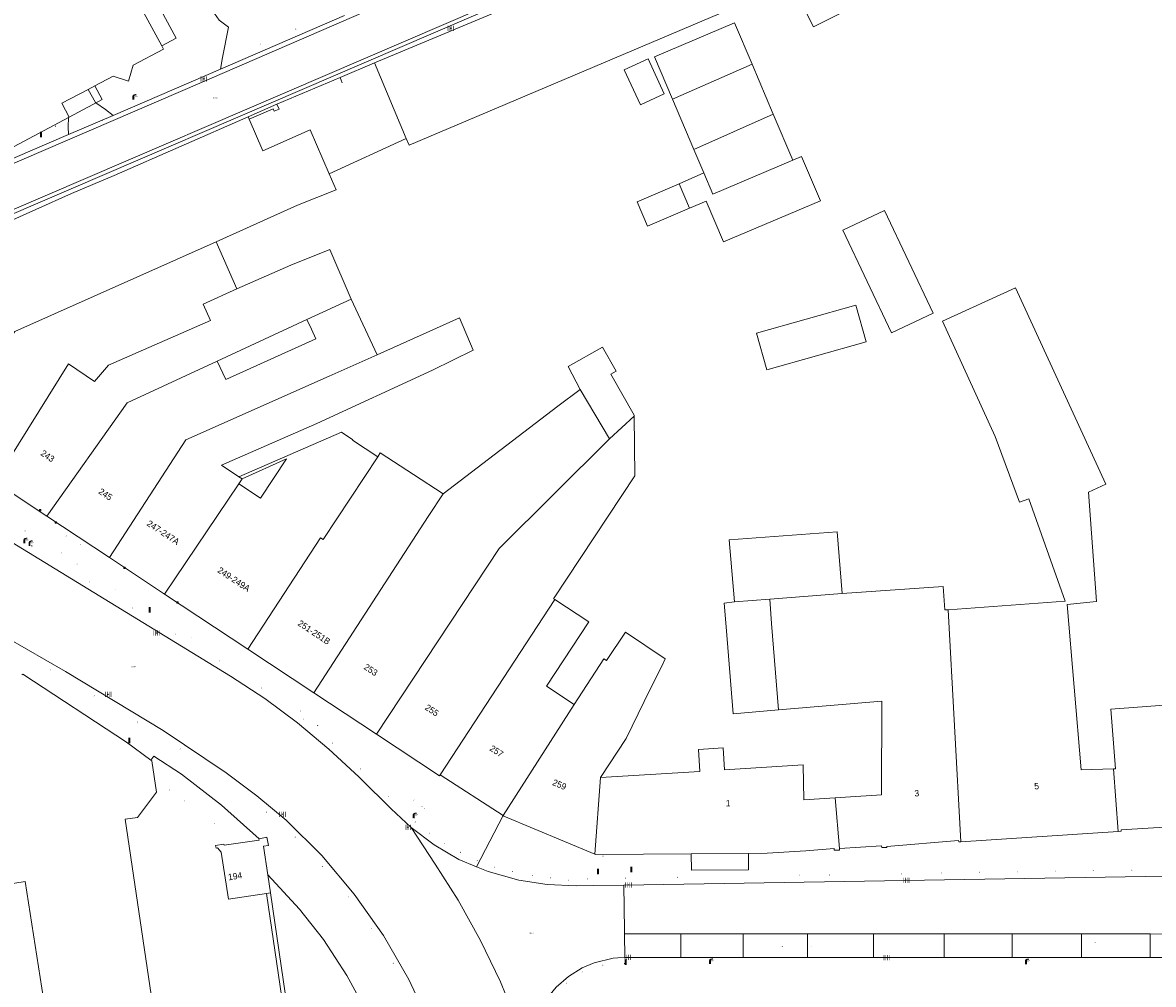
# Model space of a CAD drawing. Header units: metres. Extents: x 197457 to 198138, y 353986 to 354984.
# Tile 192 of 217: x 197687 to 197776, y 354796 to 354872. Entities that reach past the tile are written whole.
import ezdxf
from ezdxf.enums import TextEntityAlignment as Align

# ---------------------------------------------------------------- set-up
doc = ezdxf.new("R2010")
doc.units = ezdxf.units.M
doc.header["$MEASUREMENT"] = 0
for name, color, linetype, lineweight, true_color in [('afsluitpaal', 7, 'Continuous', 0, 0xde7233), ('benzine-   olieput', 7, 'Continuous', 0, 0x104b6e), ('CAI-kast', 7, 'Continuous', 0, 0x104b6e), ('elektrakast', 7, 'Continuous', 0, 0x104b6e), ('gasput', 7, 'Continuous', 0, 0x104b6e), ('kolk', 7, 'Continuous', 0, 0x104b6e), ('lichtmast', 7, 'Continuous', 0, 0x104b6e), ('verkeersbordpaal', 7, 'Continuous', 0, 0x104b6e), ('verklikker transportleiding', 7, 'Continuous', 0, 0x104b6e)]:
    doc.layers.add(name, color=color, linetype=linetype, lineweight=lineweight, true_color=true_color)
for name, color, linetype, lineweight in [('bijgebouw', 1, 'Continuous', 13), ('dakrand hoofdgebouw', 1, 'Continuous', 0), ('dorpelhoogte', 7, 'Continuous', 0), ('Grens beheer openbare ruimte wegbeheer', 253, 'Continuous', 0), ('grens individueel parkeervak', 7, 'Continuous', 0), ('Grens maaiveld', 253, 'Continuous', 0), ('grens WOZ object', 7, 'Continuous', 0), ('hoofdgebouw', 1, 'Continuous', 0), ('Hoogtepunt', 7, 'Continuous', 0), ('huisnummerreeks BGT', 7, 'Continuous', 0), ('kant verharding', 7, 'Continuous', 0), ('molgoot weginrichtingselement lijn', 7, 'Continuous', 0), ('muur breder dan 30cm', 30, 'Continuous', 0), ('raster geen IMGeo', 7, 'Continuous', 0), ('tussenmuur', 1, 'Continuous', 13), ('tussenmuur bijgebouw (GBKN Zuid)', 1, 'Continuous', 13), ('vlakafsluiter', 1, 'Continuous', 0), ('waterleidingput', 132, 'Continuous', 0)]:
    doc.layers.add(name, color=color, linetype=linetype, lineweight=lineweight)
doc.styles.add('Style-WORKING', font='WORKING.shx')

# ---------------------------------------------------------------- blocks, each defined once
blk = doc.blocks.new('kolk')
at = {"layer": 'kolk', "linetype": 'Continuous', "lineweight": 0, "true_color": 0xbd2877}
for points in [[(-0.49, -0.43), (-0.49, 0), (-0.49, 0.42), (-0.4, 0.42), (-0.4, 0), (-0.4, -0.43)], [(-0.19, -0.43), (-0.19, 0), (-0.19, 0.42), (-0.11, 0.42), (-0.11, 0), (-0.11, -0.43)], [(0.11, -0.43), (0.11, 0), (0.11, 0.42), (0.19, 0.42), (0.19, 0), (0.19, -0.43)], [(0.4, -0.43), (0.4, 0), (0.4, 0.42), (0.49, 0.42), (0.49, 0), (0.49, -0.43)]]:
    blk.add_hatch(color=232, dxfattribs=at).paths.add_polyline_path(points)
at = {"layer": 'kolk', "linetype": 'Continuous', "lineweight": 0, "true_color": 0x681648}
blk.add_hatch(color=219, dxfattribs=at).paths.add_polyline_path([(0.1, 0, 1), (-0.1, 0, 1)])
blk = doc.blocks.new('gasput')
at = {"layer": 'gasput', "linetype": 'Continuous', "lineweight": 0, "true_color": 0xbd2877}
h = blk.add_hatch(color=232, dxfattribs=at)
edge = h.paths.add_edge_path()
edge.add_spline(control_points=[(0.44, 0), (0.44, 0.04), (0.43, 0.09), (0.36, 0.2), (0.28, 0.26), (0.09, 0.32), (-0.02, 0.33), (-0.22, 0.29), (-0.31, 0.24), (-0.42, 0.12), (-0.44, 0.06), (-0.44, -0.06), (-0.42, -0.12), (-0.33, -0.22), (-0.28, -0.26), (-0.1, -0.33), (0.04, -0.33), (0.27, -0.27), (0.37, -0.2), (0.43, -0.08), (0.44, -0.04), (0.44, 0)], knot_values=[0, 0, 0, 0, 0.060484, 0.060484, 0.178041, 0.178041, 0.295599, 0.295599, 0.413157, 0.413157, 0.498623, 0.498623, 0.584089, 0.584089, 0.669555, 0.669555, 0.808438, 0.808438, 0.94732, 0.94732, 1, 1, 1, 1], degree=3, periodic=0)
edge = h.paths.add_edge_path(flags=16)
edge.add_ellipse((0, 0), major_axis=(0.392, 0), ratio=0.689655, start_angle=0, end_angle=360)
blk.add_hatch(color=232, dxfattribs=at).paths.add_polyline_path([(0.18, -0.03), (0.09, -0.03, -0.169861), (0.05, -0.08), (0.05, -0.09), (0.11, -0.09, -1), (-0.07, -0.09), (-0.07, -0.07, -0.182676), (-0.1, 0, -0.182676), (-0.07, 0.07), (-0.07, 0.09, -1), (0.11, 0.09), (0.18, 0.09, 1), (-0.14, 0.09), (-0.14, -0.09, 1), (0.18, -0.09)])
at = {"layer": 'gasput', "linetype": 'Continuous', "lineweight": 0, "true_color": 0x681648}
blk.add_hatch(color=219, dxfattribs=at).paths.add_polyline_path([(-0.1, 0, 1), (0.1, 0, 1)])
blk = doc.blocks.new('benzineolieput')
at = {"layer": 'benzine-   olieput', "linetype": 'Continuous', "lineweight": 0, "true_color": 0xbd2877}
h = blk.add_hatch(color=232, dxfattribs=at)
edge = h.paths.add_edge_path()
edge.add_spline(control_points=[(0.44, 0), (0.44, 0.04), (0.43, 0.09), (0.36, 0.2), (0.28, 0.26), (0.09, 0.32), (-0.02, 0.33), (-0.22, 0.29), (-0.31, 0.24), (-0.42, 0.12), (-0.44, 0.06), (-0.44, -0.06), (-0.42, -0.12), (-0.33, -0.22), (-0.28, -0.26), (-0.1, -0.33), (0.04, -0.33), (0.27, -0.27), (0.37, -0.2), (0.43, -0.08), (0.44, -0.04), (0.44, 0)], knot_values=[0, 0, 0, 0, 0.060484, 0.060484, 0.178041, 0.178041, 0.295599, 0.295599, 0.413157, 0.413157, 0.498623, 0.498623, 0.584089, 0.584089, 0.669555, 0.669555, 0.808438, 0.808438, 0.94732, 0.94732, 1, 1, 1, 1], degree=3, periodic=0)
edge = h.paths.add_edge_path(flags=16)
edge.add_ellipse((0, 0), major_axis=(0.392, 0), ratio=0.689655, start_angle=0, end_angle=360)
h = blk.add_hatch(color=232, dxfattribs=at)
h.paths.add_polyline_path([(-0.05, -0.09, -0.572477), (-0.05, 0.09, 0.381612), (-0.15, 0.17), (-0.25, 0.17), (-0.25, -0.18), (-0.15, -0.18, 0.381612)])
h.paths.add_polyline_path([(-0.15, -0.12), (-0.2, -0.12), (-0.2, -0.02), (-0.15, -0.02, -1)], flags=16)
h.paths.add_polyline_path([(-0.15, 0.02), (-0.2, 0.02), (-0.2, 0.12), (-0.15, 0.12, -1)], flags=16)
at = {"layer": 'benzine-   olieput', "linetype": 'Continuous', "lineweight": 0, "true_color": 0x681648}
blk.add_hatch(color=219, dxfattribs=at).paths.add_polyline_path([(0.1, 0, 1), (-0.1, 0, 1)])
at = {"layer": 'benzine-   olieput', "linetype": 'Continuous', "lineweight": 0, "true_color": 0xbd2877}
h = blk.add_hatch(color=232, dxfattribs=at)
h.paths.add_polyline_path([(0.27, -0.08), (0.27, 0.07, 1), (0.07, 0.07), (0.07, 0.07, -0.377964), (0.07, -0.07), (0.07, -0.08, 1)])
h.paths.add_polyline_path([(0.12, -0.08), (0.12, 0.07, -1), (0.23, 0.07), (0.23, -0.08, -1)], flags=16)
blk = doc.blocks.new('lichtmast')
at = {"layer": 'lichtmast', "linetype": 'Continuous', "lineweight": 0, "true_color": 0xbd2877}
for points in [[(0.15, 0.42, -0.344151), (0.3, 0.61), (0.43, 0.64, 0.960861), (0.4, 0.79), (0.1, 0.74, 0.366629), (-0.15, 0.45), (-0.15, -0.1), (0, -0.1, -0.414214), (-0.1, 0, -1), (0.1, 0, -0.414214), (0, -0.1), (0.15, -0.1)], [(0.35, 0.55, 1), (0.3, 0.56), (0.23, 0.32, 1), (0.28, 0.31)], [(0.42, 0.58, 1), (0.38, 0.57), (0.44, 0.33, 1), (0.48, 0.34)], [(0.49, 0.61, 1), (0.45, 0.58), (0.63, 0.4, 1), (0.66, 0.43)]]:
    blk.add_hatch(color=232, dxfattribs=at).paths.add_polyline_path(points)
at = {"layer": 'lichtmast', "linetype": 'Continuous', "lineweight": 0, "true_color": 0x681648}
blk.add_hatch(color=219, dxfattribs=at).paths.add_polyline_path([(-0.1, 0, 1), (0.1, 0, 1)])
blk = doc.blocks.new('afsluitpaal')
at = {"layer": 'afsluitpaal', "linetype": 'Continuous', "lineweight": 0, "true_color": 0xbd2877}
blk.add_hatch(color=232, dxfattribs=at).paths.add_polyline_path([(0.15, 0.65, 1), (-0.15, 0.65), (-0.15, 0.05), (-0.3, 0.05), (-0.3, -0.1), (0, -0.1, -0.414214), (-0.1, 0, -1), (0.1, 0, -0.414214), (0, -0.1), (0.3, -0.1), (0.3, 0.05), (0.15, 0.05)])
at = {"layer": 'afsluitpaal', "linetype": 'Continuous', "lineweight": 0, "true_color": 0x681648}
blk.add_hatch(color=219, dxfattribs=at).paths.add_polyline_path([(0.1, 0, 1), (-0.1, 0, 1)])
blk = doc.blocks.new('DUMMY_5')
at = {"layer": 'dorpelhoogte', "color": 7, "lineweight": 0, "flags": 128}
blk.add_lwpolyline([(0.5, -0.5), (-0.5, -0.5), (-0.5, 0.5), (0.5, 0.5), (0.5, -0.5)], close=True, dxfattribs=at)
blk = doc.blocks.new('waterleidingput')
at = {"layer": 'waterleidingput', "linetype": 'Continuous', "lineweight": 0, "true_color": 0x248bcb}
h = blk.add_hatch(color=142, dxfattribs=at)
edge = h.paths.add_edge_path()
edge.add_spline(control_points=[(0.44, 0), (0.44, 0.04), (0.43, 0.09), (0.36, 0.2), (0.28, 0.26), (0.09, 0.32), (-0.02, 0.33), (-0.22, 0.29), (-0.31, 0.24), (-0.42, 0.12), (-0.44, 0.06), (-0.44, -0.06), (-0.42, -0.12), (-0.33, -0.22), (-0.28, -0.26), (-0.1, -0.33), (0.04, -0.33), (0.27, -0.27), (0.37, -0.2), (0.43, -0.08), (0.44, -0.04), (0.44, 0)], knot_values=[0, 0, 0, 0, 0.060484, 0.060484, 0.178041, 0.178041, 0.295599, 0.295599, 0.413157, 0.413157, 0.498623, 0.498623, 0.584089, 0.584089, 0.669555, 0.669555, 0.808438, 0.808438, 0.94732, 0.94732, 1, 1, 1, 1], degree=3, periodic=0)
edge = h.paths.add_edge_path(flags=16)
edge.add_ellipse((0, 0), major_axis=(0.392, 0), ratio=0.689655, start_angle=0, end_angle=360)
for points in [[(-0.05, -0.09, -0.141608), (-0.09, -0.05), (-0.1, -0.09), (-0.17, 0.18), (-0.22, 0.18), (-0.12, -0.17), (-0.07, -0.17)], [(0.03, 0.18), (-0.02, 0.18), (-0.05, 0.09, -0.269854), (0.05, 0.09)], [(0.23, 0.18), (0.18, 0.18), (0.1, -0.09), (0.09, -0.05, -0.141608), (0.05, -0.09), (0.08, -0.17), (0.13, -0.17)]]:
    blk.add_hatch(color=142, dxfattribs=at).paths.add_polyline_path(points)
at = {"layer": 'waterleidingput', "linetype": 'Continuous', "lineweight": 0, "true_color": 0x104b6e}
blk.add_hatch(color=156, dxfattribs=at).paths.add_polyline_path([(0.1, 0, 1), (-0.1, 0, 1)])
blk = doc.blocks.new('kast')
at = {"layer": 'CAI-kast', "linetype": 'Continuous', "lineweight": 0, "true_color": 0xbd2877}
h = blk.add_hatch(color=232, dxfattribs=at)
edge = h.paths.add_edge_path()
edge.add_arc((0, 0), 0.1, 0, 360)
edge.add_line((0, -0.1), (0.34, -0.1))
edge.add_line((0.34, -0.1), (0.34, 0.47))
edge.add_line((0.34, 0.47), (-0.34, 0.47))
edge.add_line((-0.34, 0.47), (-0.34, -0.1))
edge.add_line((-0.34, -0.1), (0, -0.1))
edge = h.paths.add_edge_path(flags=16)
edge.add_arc((-0.2, 0.31), 0.0607, 0, 360)
at = {"layer": 'CAI-kast', "linetype": 'Continuous', "lineweight": 0, "true_color": 0x681648}
blk.add_hatch(color=219, dxfattribs=at).paths.add_polyline_path([(-0.1, 0, 1), (0.1, 0, 1)])
at = {"layer": 'CAI-kast', "color": 232, "linetype": 'Continuous', "lineweight": 0, "true_color": 0xbd2877, "extrusion": (0, 0, -1)}
blk.add_solid([(-0.34, 0.65), (0.34, 0.65), (-0.34, 0.55), (0.34, 0.55)], dxfattribs=at)
blk = doc.blocks.new('bord_1')
at = {"layer": 'verklikker transportleiding', "linetype": 'Continuous', "lineweight": 0, "true_color": 0xbd2877}
h = blk.add_hatch(color=232, dxfattribs=at)
h.paths.add_polyline_path([(-0.75, -0.38), (-0.75, 0.38), (0.75, 0.38), (0.75, -0.38)])
h.paths.add_polyline_path([(-0.65, -0.27), (-0.65, 0.27), (0.65, 0.27), (0.65, -0.27)], flags=16)
at = {"layer": 'verklikker transportleiding', "linetype": 'Continuous', "lineweight": 0, "true_color": 0xbd2877, "transparency": 33554534}
h = blk.add_hatch(color=232, dxfattribs=at)
h.paths.add_polyline_path([(-0.65, -0.27), (-0.65, 0.27), (0.65, 0.27), (0.65, -0.27)])
h.paths.add_polyline_path([(-0.55, -0.18), (-0.55, 0.17), (0.55, 0.17), (0.55, -0.18)], flags=16)
at = {"layer": 'verklikker transportleiding', "linetype": 'Continuous', "lineweight": 0, "true_color": 0x681648}
blk.add_hatch(color=219, dxfattribs=at).paths.add_polyline_path([(-0.1, 0, 1), (0.1, 0, 1)])
blk = doc.blocks.new('kast_1')
at = {"layer": 'elektrakast', "linetype": 'Continuous', "lineweight": 0, "true_color": 0xbd2877}
h = blk.add_hatch(color=232, dxfattribs=at)
edge = h.paths.add_edge_path()
edge.add_arc((0, 0), 0.1, 0, 360)
edge.add_line((0, -0.1), (0.34, -0.1))
edge.add_line((0.34, -0.1), (0.34, 0.47))
edge.add_line((0.34, 0.47), (-0.34, 0.47))
edge.add_line((-0.34, 0.47), (-0.34, -0.1))
edge.add_line((-0.34, -0.1), (0, -0.1))
edge = h.paths.add_edge_path(flags=16)
edge.add_arc((-0.2, 0.31), 0.0607, 0, 360)
at = {"layer": 'elektrakast', "linetype": 'Continuous', "lineweight": 0, "true_color": 0x681648}
blk.add_hatch(color=219, dxfattribs=at).paths.add_polyline_path([(-0.1, 0, 1), (0.1, 0, 1)])
at = {"layer": 'elektrakast', "color": 232, "linetype": 'Continuous', "lineweight": 0, "true_color": 0xbd2877, "extrusion": (0, 0, -1)}
blk.add_solid([(-0.34, 0.65), (0.34, 0.65), (-0.34, 0.55), (0.34, 0.55)], dxfattribs=at)
blk = doc.blocks.new('paal')
at = {"layer": 'verkeersbordpaal', "linetype": 'Continuous', "lineweight": 0, "true_color": 0xbd2877}
blk.add_hatch(color=232, dxfattribs=at).paths.add_polyline_path([(0.15, 0.8), (-0.15, 0.8), (-0.15, -0.1), (0, -0.1, -0.414214), (-0.1, 0, -1), (0.1, 0, -0.414214), (0, -0.1), (0.15, -0.1)])
at = {"layer": 'verkeersbordpaal', "linetype": 'Continuous', "lineweight": 0, "true_color": 0x681648}
blk.add_hatch(color=219, dxfattribs=at).paths.add_polyline_path([(-0.1, 0, 1), (0.1, 0, 1)])

msp = doc.modelspace()

# ---------------------------------------------------------------- linework, layer by layer
at = {"layer": 'bijgebouw', "linetype": 'Continuous', "lineweight": 13}
for p, q in [((197714.437, 354868.937), (197742.112, 354880.547)), ((197716.945, 354862.956), (197714.437, 354868.937)), ((197745.982, 354864.899), (197744.31, 354868.84)), ((197738.017, 354866.083), (197739.705, 354862.103)), ((197747.534, 354861.241), (197745.982, 354864.899)), ((197739.705, 354862.103), (197740.49, 354860.253)), ((197730.696, 354843.117), (197729.758, 354844.93))]:
    msp.add_line(p, q, dxfattribs=at)
at = {"layer": 'bijgebouw', "linetype": 'Continuous', "lineweight": 13, "flags": 128}
for points in [[(197752.005, 354873.224), (197749.161, 354871.801), (197746.475, 354877.166)], [(197744.049, 354875.982), (197744.819, 354874.168), (197717.164, 354862.434), (197716.945, 354862.956)], [(197744.31, 354868.84), (197742.921, 354872.113), (197736.596, 354869.43), (197738.017, 354866.083)], [(197735.481, 354865.635), (197737.359, 354866.506), (197736.076, 354869.274), (197734.198, 354868.404), (197735.481, 354865.635)], [(197739.366, 354857.45), (197736.043, 354856.04), (197735.226, 354857.964), (197738.549, 354859.374)], [(197751.495, 354855.725), (197755.346, 354847.59), (197758.628, 354849.144), (197754.777, 354857.278), (197751.495, 354855.725)], [(197734.988, 354841.012), (197734.988, 354841.07), (197733.129, 354844.329), (197733.546, 354844.567), (197732.46, 354846.471), (197729.758, 354844.93)], [(197751.428, 354826.963), (197751.044, 354831.844), (197742.486, 354831.224), (197742.916, 354826.312)], [(197742.257, 354824.326), (197742.1, 354826.208), (197742.916, 354826.312)], [(197742.257, 354824.326), (197742.796, 354817.468), (197746.401, 354817.769)]]:
    msp.add_lwpolyline(points, dxfattribs=at)
at = {"layer": 'dakrand hoofdgebouw', "linetype": 'Continuous', "lineweight": 0}
for p, q in [((197706.207, 354803.295), (197705.999, 354804.717)), ((197705.889, 354803.247), (197706.207, 354803.295))]:
    msp.add_line(p, q, dxfattribs=at)
at = {"layer": 'dakrand hoofdgebouw', "linetype": 'Continuous', "lineweight": 0, "flags": 128}
for points in [[(197705.309, 354807.577), (197705.291, 354807.573), (197705.302, 354807.472), (197702.536, 354807.061), (197702.507, 354807.15), (197701.868, 354807.049), (197701.91, 354806.841), (197702.003, 354806.86), (197702.311, 354806.506), (197702.89, 354802.794), (197705.889, 354803.247)], [(197705.309, 354807.577), (197705.917, 354807.693), (197706.04, 354807.046), (197705.666, 354806.987), (197705.999, 354804.717)]]:
    msp.add_lwpolyline(points, dxfattribs=at)
at = {"layer": 'Grens beheer openbare ruimte wegbeheer', "linetype": 'Continuous', "lineweight": 0, "flags": 128}
msp.add_lwpolyline([(197717.342, 354808.457), (197719.239, 354805.552), (197721.055, 354802.713), (197722.832, 354799.536), (197724.409, 354796.256), (197725.746, 354792.942), (197727.035, 354789.124)], dxfattribs=at)
at = {"layer": 'grens individueel parkeervak', "linetype": 'Continuous', "lineweight": 0}
for p, q in [((197734.207, 354800.056), (197734.229, 354798.192)), ((197738.663, 354800.056), (197734.207, 354800.056)), ((197743.604, 354800.056), (197738.663, 354800.056)), ((197738.663, 354800.056), (197738.664, 354798.19)), ((197748.69, 354800.057), (197743.604, 354800.056)), ((197743.604, 354800.056), (197743.604, 354798.188)), ((197753.901, 354800.057), (197748.69, 354800.057)), ((197748.69, 354800.057), (197748.69, 354798.186)), ((197753.901, 354800.057), (197759.51, 354800.058)), ((197753.901, 354800.057), (197753.901, 354798.183)), ((197759.51, 354800.058), (197759.51, 354798.181)), ((197764.873, 354800.058), (197764.873, 354798.178)), ((197770.36, 354800.058), (197764.873, 354800.058)), ((197770.36, 354800.058), (197770.355, 354798.176)), ((197775.805, 354800.044), (197770.36, 354800.058)), ((197775.805, 354800.044), (197775.8, 354798.174)), ((197781.367, 354800.029), (197775.805, 354800.044)), ((197734.229, 354798.192), (197738.664, 354798.19)), ((197738.664, 354798.19), (197743.604, 354798.188)), ((197743.604, 354798.188), (197748.69, 354798.186)), ((197748.69, 354798.186), (197753.901, 354798.183)), ((197753.901, 354798.183), (197759.51, 354798.181)), ((197764.873, 354798.178), (197770.355, 354798.176)), ((197770.355, 354798.176), (197775.8, 354798.174)), ((197775.8, 354798.174), (197781.349, 354798.171))]:
    msp.add_line(p, q, dxfattribs=at)
at = {"layer": 'Grens maaiveld', "linetype": 'Continuous', "lineweight": 0}
msp.add_line((197759.51, 354800.058), (197764.873, 354800.058), dxfattribs=at)
at = {"layer": 'Grens maaiveld', "linetype": 'Continuous', "lineweight": 0, "flags": 128}
for points in [[(197727.975, 354879.201), (197700.814, 354867.408), (197661.776, 354850.621)], [(197729.319, 354876.054), (197669.755, 354850.441), (197667.717, 354849.402), (197665.85, 354848.08)]]:
    msp.add_lwpolyline(points, dxfattribs=at)
at = {"layer": 'grens WOZ object', "linetype": 'Continuous', "lineweight": 0}
for p, q in [((197692.303, 354867.128), (197691.78, 354866.852)), ((197738.549, 354859.374), (197740.49, 354860.253)), ((197738.549, 354859.374), (197739.366, 354857.45))]:
    msp.add_line(p, q, dxfattribs=at)
at = {"layer": 'grens WOZ object', "linetype": 'Continuous', "lineweight": 0, "flags": 128}
for points in [[(197690.278, 354864.656), (197692.882, 354866.04), (197692.303, 354867.128)], [(197691.78, 354866.852), (197689.698, 354865.756), (197690.278, 354864.656)], [(197747.534, 354861.241), (197748.227, 354861.535), (197749.712, 354858.035), (197742.042, 354854.78), (197740.673, 354858.005), (197739.366, 354857.45)], [(197740.49, 354860.253), (197741.209, 354858.558), (197747.534, 354861.241)], [(197753.337, 354846.883), (197745.461, 354844.66), (197744.643, 354847.557), (197752.52, 354849.78), (197753.337, 354846.883)]]:
    msp.add_lwpolyline(points, dxfattribs=at)
at = {"layer": 'hoofdgebouw', "linetype": 'Continuous', "lineweight": 0}
for p, q in [((197694.592, 354875.89), (197697.605, 354870.283)), ((197690.278, 354864.656), (197690.24, 354864.636)), ((197693.853, 354860.032), (197704.43, 354864.677)), ((197704.515, 354864.484), (197704.43, 354864.677)), ((197710.861, 354860.157), (197709.351, 354863.637)), ((197701.922, 354854.788), (197708.344, 354857.696)), ((197703.557, 354851.06), (197701.922, 354854.788)), ((197707.808, 354852.95), (197703.557, 354851.06)), ((197759.357, 354848.504), (197765.137, 354851.161)), ((197714.638, 354845.862), (197712.598, 354850.266)), ((197701.986, 354845.352), (197709.086, 354848.64)), ((197709.438, 354847.893), (197709.086, 354848.64)), ((197721.156, 354848.785), (197714.638, 354845.862)), ((197763.543, 354839.399), (197759.357, 354848.504)), ((197702.687, 354843.9), (197701.986, 354845.352)), ((197728.93, 354841.78), (197730.696, 354843.117)), ((197728.93, 354841.78), (197719.86, 354834.869)), ((197714.687, 354837.789), (197712.697, 354839.103)), ((197684.406, 354835.81), (197688.51, 354833.095)), ((197703.69, 354835.654), (197703.955, 354836.054)), ((197719.86, 354834.869), (197717.526, 354836.379)), ((197688.51, 354833.095), (197693.476, 354829.81)), ((197693.476, 354829.81), (197697.831, 354826.928)), ((197697.831, 354826.928), (197704.426, 354822.565)), ((197728.693, 354826.495), (197728.605, 354826.553)), ((197704.426, 354822.565), (197709.635, 354819.119)), ((197714.584, 354815.845), (197709.635, 354819.119)), ((197719.629, 354812.633), (197724.613, 354809.401)), ((197740.174, 354812.906), (197732.322, 354812.411)), ((197760.81, 354807.34), (197773.269, 354808.147)), ((197739.479, 354806.375), (197744.01, 354806.411))]:
    msp.add_line(p, q, dxfattribs=at)
at = {"layer": 'hoofdgebouw', "linetype": 'Continuous', "lineweight": 0, "flags": 128}
for points in [[(197697.605, 354870.283), (197697.741, 354870.029), (197695.356, 354868.753), (197694.987, 354867.511), (197693.773, 354867.901), (197692.303, 354867.128)], [(197690.24, 354864.636), (197684.321, 354861.491), (197682.212, 354865.437)], [(197709.351, 354863.637), (197705.608, 354861.994), (197704.515, 354864.484)], [(197693.853, 354860.032), (197690.461, 354858.61), (197673.5, 354851.028), (197673.476, 354851.073), (197667.141, 354848.118), (197666.722, 354847.51)], [(197708.344, 354857.696), (197711.408, 354858.895), (197710.861, 354860.157)], [(197712.598, 354850.266), (197710.902, 354854.18), (197707.808, 354852.95)], [(197770.916, 354834.979), (197772.288, 354835.61), (197765.137, 354851.161)], [(197719.014, 354844.626), (197722.227, 354846.231), (197721.156, 354848.785)], [(197702.687, 354843.9), (197709.801, 354847.124), (197709.438, 354847.893)], [(197703.713, 354836.214), (197702.338, 354837.124), (197709.878, 354840.422), (197719.014, 354844.626)], [(197728.605, 354826.553), (197735.023, 354836.285), (197734.988, 354841.012)], [(197712.697, 354839.103), (197712.716, 354839.132), (197711.814, 354839.744), (197703.713, 354836.214)], [(197763.543, 354839.399), (197765.472, 354834.195), (197766.197, 354834.461)], [(197703.955, 354836.054), (197707.473, 354837.631), (197705.412, 354834.515), (197703.69, 354835.654)], [(197717.526, 354836.379), (197714.89, 354838.1), (197714.687, 354837.789)], [(197772.9, 354813.11), (197770.345, 354813.017), (197769.237, 354826.093), (197771.555, 354826.33), (197770.916, 354834.979)], [(197766.197, 354834.461), (197769.071, 354826.36), (197759.819, 354825.694)], [(197759.819, 354825.694), (197759.548, 354825.675), (197759.418, 354827.519), (197751.428, 354826.963)], [(197730.238, 354818.194), (197728.049, 354819.632), (197731.393, 354824.722), (197728.693, 354826.495)], [(197736.249, 354819.412), (197737.198, 354821.285), (197737.436, 354821.797), (197734.285, 354823.902), (197732.795, 354821.673)], [(197732.795, 354821.673), (197732.588, 354821.808), (197730.238, 354818.194)], [(197686.534, 354820.552), (197686.602, 354820.589), (197694.806, 354815.223), (197696.751, 354813.79)], [(197732.322, 354812.411), (197734.347, 354815.495), (197736.249, 354819.412)], [(197746.401, 354817.769), (197754.565, 354818.451), (197754.537, 354811.061), (197750.879, 354810.817)], [(197781.211, 354808.764), (197780.106, 354818.391), (197772.698, 354817.822), (197773.06, 354813.116), (197772.9, 354813.11)], [(197719.629, 354812.633), (197719.57, 354812.546), (197714.584, 354815.845)], [(197740.174, 354812.906), (197740.064, 354814.635), (197742.021, 354814.759), (197742.131, 354813.029)], [(197694.714, 354809.119), (197695.678, 354809.26), (197697.177, 354811.258), (197696.813, 354813.744), (197696.751, 354813.79)], [(197750.879, 354810.817), (197748.39, 354810.651), (197748.34, 354813.421), (197742.131, 354813.029)], [(197707.569, 354791.893), (197707.253, 354791.85), (197707.285, 354791.551), (197702.101, 354790.762), (197702.052, 354791.069), (197699.844, 354790.73), (197699.87, 354790.418), (197697.533, 354790.061), (197694.714, 354809.119)], [(197724.613, 354809.401), (197724.658, 354809.372), (197731.858, 354806.349)], [(197773.269, 354808.147), (197773.495, 354808.162), (197773.493, 354808.282), (197781.211, 354808.764)], [(197751.214, 354806.795), (197754.535, 354807.01), (197754.568, 354806.877), (197754.962, 354806.889), (197754.959, 354806.959), (197760.634, 354807.437), (197760.648, 354807.329), (197760.81, 354807.34)], [(197731.858, 354806.349), (197731.938, 354806.316), (197739.479, 354806.375)], [(197744.01, 354806.411), (197745.503, 354806.423), (197748.549, 354806.618), (197750.786, 354806.791), (197750.796, 354806.659), (197751.217, 354806.667), (197751.214, 354806.795)], [(197684.642, 354803.842), (197686.79, 354804.181), (197688.388, 354794.06)]]:
    msp.add_lwpolyline(points, dxfattribs=at)
at = {"layer": 'kant verharding', "linetype": 'Continuous', "lineweight": 0}
for p, q in [((197712.067, 354872.684), (197702.255, 354868.444)), ((197702.422, 354869.371), (197702.255, 354868.444)), ((197702.255, 354868.444), (197693.759, 354864.791)), ((197706.719, 354865.682), (197711.713, 354867.786)), ((197693.142, 354865.25), (197692.393, 354865.78)), ((197693.142, 354865.25), (197693.759, 354864.791)), ((197690.24, 354864.636), (197690.21, 354863.896)), ((197693.759, 354864.791), (197690.217, 354863.27)), ((197690.21, 354863.896), (197690.217, 354863.27)), ((197690.217, 354863.27), (197681.586, 354859.563)), ((197731.74, 354803.872), (197734.163, 354803.902)), ((197734.163, 354803.902), (197734.204, 354800.353)), ((197734.204, 354800.353), (197734.207, 354800.056)), ((197759.51, 354798.181), (197764.873, 354798.178))]:
    msp.add_line(p, q, dxfattribs=at)
at = {"layer": 'kant verharding', "linetype": 'Continuous', "lineweight": 0, "flags": 128}
for points in [[(197695.084, 354881.887), (197697.229, 354877.851), (197697.202, 354876.751), (197697.858, 354875.483), (197701.235, 354874.945), (197701.27, 354874.021), (197701.583, 354873.107), (197702.15, 354872.326), (197702.886, 354871.765), (197702.422, 354869.371)], [(197693.317, 354880.94), (197698.75, 354870.891), (197697.605, 354870.283)], [(197729.435, 354875.784), (197669.68, 354850.066), (197667.816, 354849.097), (197666.114, 354847.865)], [(197692.393, 354865.78), (197692.363, 354865.801), (197691.78, 354866.852)], [(197717.342, 354808.457), (197715.742, 354809.942), (197713.318, 354812.342), (197713.188, 354812.466), (197710.835, 354814.672), (197708.353, 354816.741), (197705.755, 354818.662), (197703.054, 354820.426), (197674.466, 354837.927), (197667.536, 354842.25)], [(197663.474, 354834.858), (197674.214, 354829.496), (197682.193, 354825.284), (197689.997, 354820.796), (197697.709, 354816.145), (197702.71, 354812.786), (197705.128, 354810.979), (197707.456, 354809.057), (197710.274, 354806.244), (197712.838, 354803.197), (197715.147, 354799.914), (197717.158, 354796.44), (197718.913, 354792.667), (197720.323, 354788.753), (197720.6, 354787.859), (197721.731, 354784.607), (197723.084, 354781.44)], [(197705.309, 354807.577), (197702.323, 354810.226), (197699.178, 354812.684), (197696.976, 354814.118), (197696.751, 354813.79)], [(197717.342, 354808.457), (197719.147, 354807.081), (197721.109, 354805.941), (197722.496, 354805.364)], [(197739.479, 354806.375), (197739.522, 354805.094), (197744.033, 354805.126), (197744.01, 354806.411)], [(197722.496, 354805.364), (197723.426, 354804.977), (197725.843, 354804.304), (197728.106, 354803.948), (197730.394, 354803.854), (197731.74, 354803.872)], [(197705.999, 354804.717), (197708.513, 354802.005), (197710.392, 354799.596), (197712.233, 354796.767), (197713.843, 354793.8), (197715.18, 354790.819), (197716.287, 354787.745), (197716.661, 354786.57), (197717.583, 354783.917), (197718.643, 354781.312), (197719.838, 354778.766), (197720.893, 354776.792)], [(197734.163, 354803.902), (197775.396, 354804.6), (197779.243, 354804.653), (197783.096, 354804.694), (197790.782, 354804.732), (197794.996, 354804.734), (197797.103, 354804.723), (197799.21, 354804.696), (197801.435, 354804.653), (197803.659, 354804.599), (197805.883, 354804.53), (197808.106, 354804.44), (197810.191, 354804.338), (197812.276, 354804.219), (197814.36, 354804.083), (197816.442, 354803.932)], [(197731.8, 354797.77), (197733.327, 354798.124), (197733.676, 354798.165), (197734.229, 354798.192)], [(197728.104, 354794.959), (197728.817, 354795.834), (197729.785, 354796.683), (197730.875, 354797.367), (197731.8, 354797.77)]]:
    msp.add_lwpolyline(points, dxfattribs=at)
at = {"layer": 'molgoot weginrichtingselement lijn', "linetype": 'Continuous', "lineweight": 0, "flags": 128}
for points in [[(197727.975, 354879.201), (197700.814, 354867.408), (197661.776, 354850.621)], [(197729.319, 354876.054), (197669.755, 354850.441), (197667.717, 354849.402), (197665.85, 354848.08)]]:
    msp.add_lwpolyline(points, dxfattribs=at)
at = {"layer": 'muur breder dan 30cm', "linetype": 'Continuous', "lineweight": 0}
for p, q in [((197711.713, 354867.786), (197714.437, 354868.937)), ((197706.719, 354865.682), (197704.43, 354864.677)), ((197707.569, 354791.893), (197705.889, 354803.247)), ((197707.859, 354791.932), (197706.207, 354803.295))]:
    msp.add_line(p, q, dxfattribs=at)
at = {"layer": 'muur breder dan 30cm', "linetype": 'Continuous', "lineweight": 0, "flags": 128}
msp.add_lwpolyline([(197704.515, 354864.484), (197706.41, 354865.317), (197706.498, 354865.115), (197706.892, 354865.288), (197706.719, 354865.682)], dxfattribs=at)
at = {"layer": 'raster geen IMGeo', "linetype": 'Continuous', "lineweight": 0}
for p, q in [((197711.872, 354867.363), (197711.713, 354867.786)), ((197710.861, 354860.157), (197716.945, 354862.956))]:
    msp.add_line(p, q, dxfattribs=at)
at = {"layer": 'tussenmuur', "linetype": 'Continuous', "lineweight": 13}
for p, q in [((197700.872, 354849.866), (197703.557, 354851.06)), ((197709.086, 354848.64), (197712.598, 354850.266)), ((197684.406, 354835.81), (197690.227, 354845.132)), ((197694.859, 354842.053), (197701.986, 354845.352)), ((197730.696, 354843.117), (197733.025, 354839.213)), ((197688.51, 354833.095), (197694.859, 354842.053)), ((197733.025, 354839.213), (197734.988, 354841.012)), ((197710.366, 354831.247), (197714.687, 354837.789)), ((197697.831, 354826.928), (197703.69, 354835.654)), ((197703.713, 354836.214), (197703.955, 354836.054)), ((197751.428, 354826.963), (197745.708, 354826.526)), ((197719.629, 354812.633), (197728.693, 354826.495)), ((197759.819, 354825.694), (197760.81, 354807.34)), ((197724.613, 354809.401), (197730.238, 354818.194)), ((197731.858, 354806.349), (197732.322, 354812.411)), ((197772.9, 354813.11), (197773.269, 354808.147)), ((197750.879, 354810.817), (197751.214, 354806.795))]:
    msp.add_line(p, q, dxfattribs=at)
at = {"layer": 'tussenmuur', "linetype": 'Continuous', "lineweight": 13, "flags": 128}
for points in [[(197680.158, 354838.621), (197685.994, 354847.687), (197701.922, 354854.788)], [(197690.227, 354845.132), (197692.293, 354843.732), (197693.402, 354845.043), (197701.453, 354848.57), (197700.872, 354849.866)], [(197693.476, 354829.81), (197699.517, 354839.125), (197710.855, 354844.166), (197714.638, 354845.862)], [(197714.584, 354815.845), (197724.31, 354830.534), (197733.025, 354839.213)], [(197709.635, 354819.119), (197718.68, 354833.072), (197719.86, 354834.869)], [(197704.426, 354822.565), (197710.158, 354831.383), (197710.366, 354831.247)], [(197745.708, 354826.526), (197745.851, 354824.606), (197746.401, 354817.769)]]:
    msp.add_lwpolyline(points, dxfattribs=at)
at = {"layer": 'tussenmuur bijgebouw (GBKN Zuid)', "linetype": 'Continuous', "lineweight": 13}
for p, q in [((197738.017, 354866.083), (197744.31, 354868.84)), ((197739.705, 354862.103), (197745.982, 354864.899)), ((197745.708, 354826.526), (197742.916, 354826.312))]:
    msp.add_line(p, q, dxfattribs=at)
at = {"layer": 'vlakafsluiter', "linetype": 'Continuous', "lineweight": 0}
msp.add_line((197724.613, 354809.401), (197722.496, 354805.364), dxfattribs=at)

# ---------------------------------------------------------------- block references
at = {"layer": 'afsluitpaal', "linetype": 'Continuous', "lineweight": 0, "xscale": 0.1, "yscale": 0.1, "zscale": 0.1}
for p in [(197708.215, 354871.593), (197705.406, 354870.387), (197690.036, 354831.507), (197691.184, 354830.818), (197691.862, 354827.865), (197695.309, 354825.793), (197698.689, 354823.717), (197702.151, 354821.611), (197688.831, 354820.896), (197705.505, 354819.486), (197692.251, 354818.86), (197695.684, 354816.795), (197708.837, 354817.002), (197711.119, 354815.113), (197699.053, 354814.663), (197713.306, 354813.081), (197698.235, 354811.416), (197699.422, 354810.537), (197715.519, 354810.879), (197705.89, 354809.659), (197701.801, 354808.739), (197717.654, 354808.893), (197718.795, 354807.988), (197708.157, 354807.679), (197719.991, 354807.163), (197721.253, 354806.469), (197710.336, 354805.358), (197722.556, 354805.827), (197723.934, 354805.3), (197774.343, 354805.061), (197725.365, 354804.951), (197726.931, 354804.637), (197728.346, 354804.451), (197731.277, 354804.387), (197734.279, 354804.429), (197738.405, 354804.488), (197748.027, 354804.658), (197750.428, 354804.703), (197756.131, 354804.776), (197759.299, 354804.853), (197762.302, 354804.882), (197765.304, 354804.925), (197768.311, 354804.973), (197771.29, 354805.032), (197712.387, 354802.942), (197714.232, 354800.441), (197715.911, 354797.69), (197730.896, 354797.016), (197732.496, 354797.544), (197734.198, 354797.675), (197729.606, 354796.102)]:
    msp.add_blockref('afsluitpaal', p, dxfattribs=at)
at = {"layer": 'benzine-   olieput', "linetype": 'Continuous', "lineweight": 0, "xscale": 0.1, "yscale": 0.1, "zscale": 0.1}
msp.add_blockref('benzineolieput', (197689.668, 354830.183), dxfattribs=at)
at = {"layer": 'CAI-kast', "linetype": 'Continuous', "lineweight": 0, "xscale": 0.1, "yscale": 0.1, "zscale": 0.1}
msp.add_blockref('kast', (197689.213, 354863.907), dxfattribs=at)
at = {"layer": 'dorpelhoogte', "lineweight": 0, "xscale": 0.1, "yscale": 0.1, "zscale": 0.1, "rotation": 90}
for p in [(197687.982, 354833.57), (197689.228, 354832.595), (197694.661, 354828.995), (197698.85, 354826.271)]:
    msp.add_blockref('DUMMY_5', p, dxfattribs=at)
at = {"layer": 'elektrakast', "linetype": 'Continuous', "lineweight": 0, "xscale": 0.1, "yscale": 0.1, "zscale": 0.1}
for p in [(197689.199, 354863.921), (197732.512, 354806.177)]:
    msp.add_blockref('kast_1', p, dxfattribs=at)
at = {"layer": 'gasput', "linetype": 'Continuous', "lineweight": 0, "xscale": 0.1, "yscale": 0.1, "zscale": 0.1}
msp.add_blockref('gasput', (197692.911, 354864.404), dxfattribs=at)
at = {"layer": 'kolk', "linetype": 'Continuous', "lineweight": 0, "xscale": 0.5, "yscale": 0.5}
for p in [(197720.479, 354871.684), (197700.94, 354867.681), (197697.203, 354823.851), (197693.373, 354818.991), (197707.152, 354809.52), (197717.082, 354808.489), (197756.503, 354804.295), (197734.527, 354803.922), (197734.468, 354798.192), (197754.957, 354798.174)]:
    msp.add_blockref('kolk', p, dxfattribs=at)
at = {"layer": 'lichtmast', "linetype": 'Continuous', "lineweight": 0, "xscale": 0.5, "yscale": 0.5}
for p in [(197695.358, 354866.082), (197686.736, 354830.992), (197687.146, 354830.784), (197717.534, 354809.248), (197740.975, 354797.719), (197765.965, 354797.704)]:
    msp.add_blockref('lichtmast', p, dxfattribs=at)
at = {"layer": 'verkeersbordpaal', "linetype": 'Continuous', "lineweight": 0, "xscale": 0.5, "yscale": 0.5}
for p in [(197688.058, 354863.095), (197696.656, 354825.497), (197695.032, 354815.18), (197732.113, 354804.817), (197734.748, 354804.968), (197734.301, 354797.641)]:
    msp.add_blockref('paal', p, dxfattribs=at)
at = {"layer": 'verklikker transportleiding', "linetype": 'Continuous', "lineweight": 0, "xscale": 0.1, "yscale": 0.1, "zscale": 0.1}
msp.add_blockref('bord_1', (197687.33, 354830.747), dxfattribs=at)
at = {"layer": 'waterleidingput', "linetype": 'Continuous', "lineweight": 0, "xscale": 0.1, "yscale": 0.1, "zscale": 0.1}
for p in [(197686.791, 354831.93), (197690.926, 354829.29), (197693.972, 354827.25), (197699.961, 354823.507), (197708.582, 354817.689), (197709.939, 354816.534), (197717.551, 354810.628), (197718.194, 354810.132), (197718.389, 354809.968), (197729.786, 354804.294), (197746.7, 354799.05), (197749.03, 354799.011), (197753.216, 354799.031), (197771.458, 354799.377)]:
    msp.add_blockref('waterleidingput', p, dxfattribs=at)

# ---------------------------------------------------------------- texts
at = {"layer": 'Hoogtepunt', "linetype": 'Continuous', "lineweight": 0, "style": 'Style-WORKING'}
for s, p in [('27.88', (197701.67, 354866.146)), ('27.88', (197701.67, 354866.146)), ('26.50', (197695.19, 354821.134)), ('26.50', (197695.19, 354821.134)), ('26.47', (197726.706, 354800.071)), ('26.47', (197726.706, 354800.071))]:
    msp.add_text(s, height=0.1, dxfattribs=at).set_placement(p)
at = {"layer": 'huisnummerreeks BGT', "linetype": 'Continuous', "lineweight": 0, "style": 'Style-WORKING'}
for s, rotation, p in [('243', 326.5, (197688.574, 354837.848)), ('245', 326.5, (197693.151, 354834.821)), ('247-247A', 326.5, (197697.72, 354831.798)), ('249-249A', 326.5, (197703.311, 354828.099)), ('251-251B', 326.5, (197709.656, 354823.901)), ('253', 326.5, (197714.143, 354820.933)), ('255', 326.5, (197718.977, 354817.735)), ('257', 327, (197724.094, 354814.505)), ('259', 337.2, (197729.068, 354811.859)), ('3', 4.8, (197757.335, 354811.173)), ('5', 3.7, (197766.817, 354811.737)), ('1', 0.5, (197742.412, 354810.398)), ('194', 8.9, (197703.403, 354804.612))]:
    msp.add_text(s, height=0.5, rotation=rotation, dxfattribs=at).set_placement(p, align=Align.MIDDLE_CENTER)

doc.saveas('drawing.dxf')
